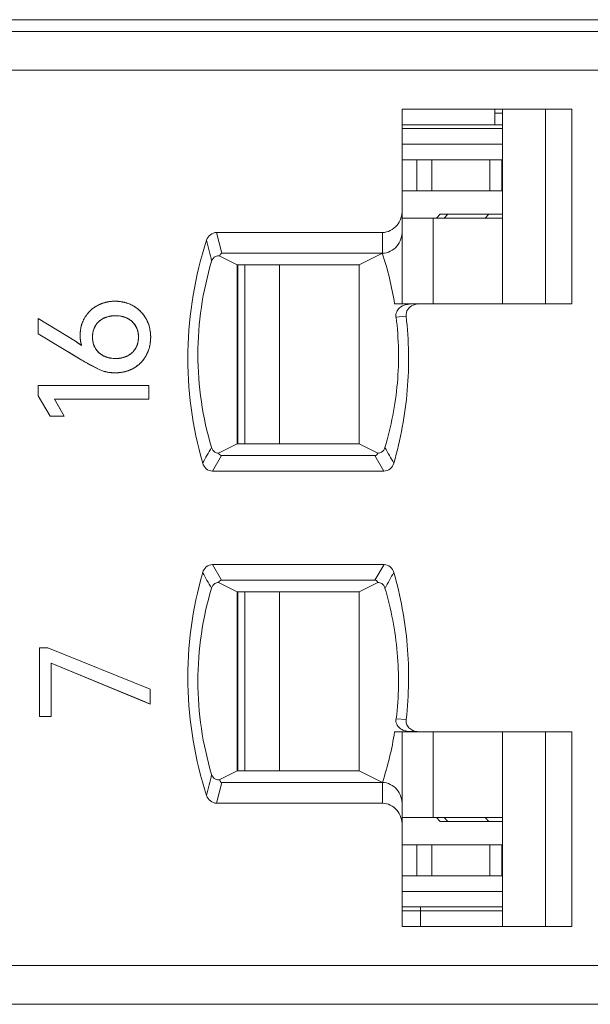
# Model space of a CAD drawing. Header units: inches. Extents: x 830 to 2908, y -1046 to 167.
# Tile 47 of 62: x 2685.05 to 2692.38, y -808.06 to -795.41. Entities that reach past the tile are written whole.
import ezdxf

# ---------------------------------------------------------------- set-up
doc = ezdxf.new("R2010")
doc.units = ezdxf.units.IN
doc.header["$LTSCALE"] = 23.1
doc.header["$MEASUREMENT"] = 0
doc.layers.get('0').update_dxf_attribs({"lineweight": 18})
for name, color, linetype, lineweight in [('1_13', 7, 'Continuous', 18), ('1_14', 7, 'Continuous', 18), ('1_27', 7, 'Continuous', 18), ('1_53', 7, 'Continuous', 18), ('1_54', 7, 'Continuous', 18), ('1_6', 7, 'Continuous', 18)]:
    doc.layers.add(name, color=color, linetype=linetype, lineweight=lineweight)

msp = doc.modelspace()

# ---------------------------------------------------------------- linework, layer by layer
at = {"color": 7, "linetype": 'Continuous', "lineweight": 0}
msp.add_line((2605.83, -795.413), (2704.83, -795.413), dxfattribs=at)
at = {"color": 0, "linetype": 'Continuous', "lineweight": 0}
for p, q in [((2686.197, -799.225), (2686.137, -799.244)), ((2686.42, -799.245), (2686.363, -799.226)), ((2685.763, -799.545), (2685.286, -799.252)), ((2685.286, -799.448), (2685.286, -799.252)), ((2686.02, -799.345), (2685.992, -799.411)), ((2686.563, -799.411), (2686.538, -799.351)), ((2686.671, -799.255), (2686.71, -799.347)), ((2686.71, -799.347), (2686.719, -799.387)), ((2685.286, -799.448), (2685.845, -799.787)), ((2685.988, -799.431), (2685.983, -799.49)), ((2686.573, -799.49), (2686.568, -799.433)), ((2686.723, -799.406), (2686.73, -799.49)), ((2685.843, -799.599), (2685.763, -799.545)), ((2685.817, -799.581), (2685.843, -799.599)), ((2685.832, -799.558), (2685.826, -799.512)), ((2685.983, -799.502), (2685.988, -799.55)), ((2685.992, -799.569), (2686.02, -799.636)), ((2686.537, -799.634), (2686.563, -799.572)), ((2686.568, -799.548), (2686.573, -799.49)), ((2685.845, -799.787), (2685.678, -799.686)), ((2686.71, -799.636), (2686.671, -799.729)), ((2685.845, -799.787), (2686.077, -799.912)), ((2686.077, -799.912), (2685.931, -799.838)), ((2686.137, -799.738), (2686.195, -799.757)), ((2686.362, -799.757), (2686.421, -799.738)), ((2686.132, -799.931), (2686.077, -799.912)), ((2686.2, -799.946), (2686.141, -799.934)), ((2686.27, -799.95), (2686.209, -799.947)), ((2686.358, -799.943), (2686.27, -799.95)), ((2686.508, -799.892), (2686.438, -799.923)), ((2685.286, -800.113), (2686.708, -800.113)), ((2685.286, -800.245), (2685.286, -800.113)), ((2686.708, -800.113), (2686.708, -800.288)), ((2685.286, -800.245), (2685.439, -800.509)), ((2686.708, -800.288), (2685.494, -800.288)), ((2685.62, -800.509), (2685.494, -800.288)), ((2685.494, -800.288), (2685.575, -800.431)), ((2685.62, -800.509), (2685.439, -800.509)), ((2685.303, -803.483), (2685.41, -803.483)), ((2685.303, -804.367), (2685.303, -803.483)), ((2686.725, -804.014), (2685.41, -803.483)), ((2685.452, -803.679), (2686.725, -804.205)), ((2685.452, -803.679), (2685.452, -804.367)), ((2686.658, -804.177), (2685.452, -803.679)), ((2686.725, -804.014), (2686.725, -804.205)), ((2686.725, -804.205), (2686.658, -804.177)), ((2685.452, -804.367), (2685.303, -804.367))]:
    msp.add_line(p, q, dxfattribs=at)
for centre, radius, start, end in [((2686.253, -799.47), 0.436, 120.7646, 128.715), ((2686.253, -799.469), 0.435, 118.2756, 120.7655), ((2686.259, -799.481), 0.449, 108.201, 118.2149), ((2686.266, -799.501), 0.469, 105.8488, 108.2568), ((2686.269, -799.512), 0.481, 101.1609, 105.8394), ((2686.271, -799.523), 0.493, 98.9716, 101.1707), ((2686.273, -799.538), 0.508, 89.9519, 98.9404), ((2686.274, -799.536), 0.505, 80.0051, 90.0187), ((2686.277, -799.518), 0.487, 78.4149, 79.9563), ((2686.279, -799.505), 0.474, 73.5418, 78.4297), ((2686.284, -799.49), 0.458, 70.3502, 73.5321), ((2686.293, -799.466), 0.433, 60.4118, 70.4133), ((2686.297, -799.457), 0.423, 55.0172, 60.3249), ((2686.223, -799.443), 0.395, 143.6635, 149.145), ((2686.235, -799.451), 0.41, 138.4092, 143.6656), ((2686.247, -799.463), 0.427, 128.6902, 138.3862), ((2686.268, -799.561), 0.344, 100.6093, 102.063), ((2686.291, -799.546), 0.328, 77.2828, 79.0951), ((2686.29, -799.467), 0.435, 50.8863, 55.0248), ((2686.287, -799.472), 0.441, 48.688, 50.8916), ((2686.283, -799.475), 0.446, 41.0644, 48.6816), ((2686.284, -799.475), 0.445, 38.894, 41.0677), ((2686.286, -799.473), 0.442, 34.6773, 38.8977), ((2686.294, -799.468), 0.433, 29.5098, 34.6836), ((2686.27, -799.462), 0.446, 160.998, 167.807), ((2686.255, -799.457), 0.431, 158.6568, 160.974), ((2686.234, -799.448), 0.407, 149.2397, 158.7248), ((2686.253, -799.505), 0.285, 113.8442, 116.5224), ((2686.304, -799.499), 0.279, 62.6079, 65.5722), ((2686.321, -799.475), 0.25, 29.8096, 31.627), ((2686.285, -799.465), 0.461, 170.5072, 177.5565), ((2686.281, -799.465), 0.457, 177.5581, 179.9978), ((2686.351, -799.465), 0.527, 179.9844, 182.6649), ((2686.281, -799.465), 0.457, 167.7858, 170.5068), ((2686.265, -799.481), 0.281, 165.5732, 169.7339), ((2686.29, -799.483), 0.282, 10.232, 14.8244), ((2686.239, -799.484), 0.49, 9.1881, 11.444), ((2684.906, -800.891), 1.596, 56.3194, 57.4972), ((2684.99, -800.764), 1.444, 55.0419, 56.3159), ((2686.314, -799.467), 0.491, 182.6659, 185.2934), ((2686.201, -799.484), 0.376, 191.2825, 197.7527), ((2686.355, -799.49), 0.372, 179.988, 181.841), ((2686.268, -799.499), 0.284, 190.2511, 194.0968), ((2686.286, -799.499), 0.286, 345.247, 350.0413), ((2686.225, -799.498), 0.505, 348.8052, 350.9095), ((2686.2, -799.494), 0.529, 350.9324, 355.8413), ((2686.174, -799.492), 0.555, 355.8197, 358.0179), ((2686.158, -799.492), 0.572, 358.0176, 0.1526), ((2686.253, -799.479), 0.284, 242.89, 245.8432), ((2686.307, -799.486), 0.277, 294.3814, 297.1027), ((2686.318, -799.508), 0.252, 328.4674, 330.163), ((2686.309, -799.525), 0.415, 325.3143, 330.6617), ((2687.572, -796.948), 3.323, 238.6884, 240.0812), ((2687.524, -797.032), 3.227, 240.0865, 240.4256), ((2686.268, -799.428), 0.338, 257.4416, 259.2424), ((2686.291, -799.431), 0.334, 280.8036, 282.2753), ((2686.298, -799.519), 0.428, 304.6805, 308.8148), ((2686.294, -799.515), 0.434, 308.8101, 311.2586), ((2686.292, -799.513), 0.437, 311.2594, 318.7351), ((2686.295, -799.515), 0.433, 318.7369, 321.1358), ((2686.299, -799.519), 0.428, 321.1306, 325.3228), ((2686.267, -799.463), 0.488, 253.85, 254.9726), ((2686.263, -799.463), 0.487, 262.5861, 263.6279), ((2686.278, -799.445), 0.505, 279.0547, 281.1401), ((2686.289, -799.49), 0.458, 286.0862, 288.9848), ((2686.304, -799.529), 0.416, 299.3542, 304.689)]:
    msp.add_arc(centre, radius, start, end, dxfattribs=at)
for points, knots in [([(2686.047, -799.086), (2686.038, -799.09), (2686.021, -799.1), (2685.998, -799.116), (2685.979, -799.13), (2685.965, -799.142), (2685.955, -799.152), (2685.944, -799.162), (2685.935, -799.172), (2685.925, -799.182), (2685.918, -799.191), (2685.912, -799.199), (2685.908, -799.204), (2685.904, -799.21), (2685.9, -799.215), (2685.897, -799.219), (2685.895, -799.222), (2685.893, -799.225), (2685.891, -799.228), (2685.89, -799.23), (2685.889, -799.232), (2685.888, -799.234), (2685.887, -799.235), (2685.886, -799.236), (2685.886, -799.237), (2685.885, -799.238), (2685.885, -799.238), (2685.884, -799.239), (2685.884, -799.239), (2685.884, -799.239), (2685.884, -799.24), (2685.884, -799.24), (2685.884, -799.24), (2685.884, -799.24), (2685.884, -799.24), (2685.884, -799.24)], [0, 0, 0, 0, 0.125, 0.25, 0.375, 0.4375, 0.5, 0.5625, 0.625001, 0.687501, 0.750001, 0.781251, 0.812501, 0.843751, 0.875001, 0.890626, 0.906251, 0.921876, 0.937501, 0.953126, 0.960938, 0.968751, 0.976563, 0.98047, 0.984376, 0.988282, 0.992188, 0.994141, 0.996095, 0.997071, 0.998048, 0.999024, 0.999513, 0.999757, 1, 1, 1, 1]), ([(2686.274, -799.03), (2686.263, -799.03), (2686.243, -799.031), (2686.213, -799.034), (2686.188, -799.037), (2686.169, -799.041), (2686.155, -799.044), (2686.141, -799.048), (2686.127, -799.052), (2686.113, -799.057), (2686.102, -799.061), (2686.093, -799.064), (2686.086, -799.067), (2686.079, -799.07), (2686.074, -799.072), (2686.069, -799.074), (2686.066, -799.076), (2686.063, -799.077), (2686.06, -799.079), (2686.057, -799.08), (2686.055, -799.082), (2686.053, -799.082), (2686.052, -799.083), (2686.051, -799.084), (2686.05, -799.084), (2686.049, -799.084), (2686.049, -799.085), (2686.048, -799.085), (2686.048, -799.085), (2686.047, -799.085), (2686.047, -799.086), (2686.047, -799.086), (2686.047, -799.086), (2686.047, -799.086), (2686.047, -799.086), (2686.047, -799.086)], [0, 0, 0, 0, 0.125, 0.25, 0.375, 0.4375, 0.5, 0.5625, 0.625001, 0.687501, 0.750001, 0.781251, 0.812501, 0.843751, 0.875001, 0.890626, 0.906251, 0.921876, 0.937501, 0.953126, 0.960938, 0.968751, 0.976563, 0.98047, 0.984376, 0.988282, 0.992188, 0.994141, 0.996095, 0.997071, 0.998048, 0.999024, 0.999513, 0.999757, 1, 1, 1, 1]), ([(2686.507, -799.09), (2686.498, -799.085), (2686.48, -799.075), (2686.453, -799.063), (2686.43, -799.055), (2686.41, -799.049), (2686.396, -799.045), (2686.381, -799.042), (2686.367, -799.039), (2686.352, -799.036), (2686.339, -799.034), (2686.329, -799.033), (2686.321, -799.033), (2686.313, -799.032), (2686.307, -799.031), (2686.301, -799.031), (2686.298, -799.031), (2686.294, -799.031), (2686.29, -799.031), (2686.286, -799.031), (2686.284, -799.031), (2686.282, -799.031), (2686.28, -799.03), (2686.279, -799.03), (2686.278, -799.03), (2686.277, -799.03), (2686.276, -799.03), (2686.275, -799.03), (2686.275, -799.03), (2686.275, -799.03), (2686.274, -799.03), (2686.274, -799.03), (2686.274, -799.03), (2686.274, -799.03), (2686.274, -799.03), (2686.274, -799.03)], [0, 0, 0, 0, 0.125, 0.25, 0.375, 0.4375, 0.5, 0.5625, 0.625001, 0.687501, 0.750001, 0.781251, 0.812501, 0.843751, 0.875001, 0.890626, 0.906251, 0.921876, 0.937501, 0.953126, 0.960938, 0.968751, 0.976563, 0.98047, 0.984376, 0.988282, 0.992188, 0.994141, 0.996095, 0.997071, 0.998048, 0.999024, 0.999513, 0.999757, 1, 1, 1, 1]), ([(2686.671, -799.255), (2686.666, -799.246), (2686.655, -799.229), (2686.638, -799.204), (2686.623, -799.185), (2686.61, -799.171), (2686.6, -799.16), (2686.59, -799.15), (2686.579, -799.14), (2686.568, -799.131), (2686.558, -799.124), (2686.55, -799.118), (2686.544, -799.113), (2686.538, -799.109), (2686.533, -799.106), (2686.529, -799.103), (2686.526, -799.101), (2686.523, -799.099), (2686.519, -799.097), (2686.517, -799.096), (2686.515, -799.094), (2686.513, -799.093), (2686.512, -799.093), (2686.511, -799.092), (2686.51, -799.092), (2686.509, -799.091), (2686.508, -799.091), (2686.508, -799.09), (2686.507, -799.09), (2686.507, -799.09), (2686.507, -799.09), (2686.507, -799.09), (2686.507, -799.09), (2686.507, -799.09), (2686.507, -799.09), (2686.507, -799.09)], [0, 0, 0, 0, 0.125, 0.25, 0.375, 0.4375, 0.5, 0.5625, 0.625001, 0.687501, 0.750001, 0.781251, 0.812501, 0.843751, 0.875001, 0.890626, 0.906251, 0.921876, 0.937501, 0.953126, 0.960938, 0.968751, 0.976563, 0.98047, 0.984376, 0.988282, 0.992188, 0.994141, 0.996095, 0.997071, 0.998048, 0.999024, 0.999513, 0.999757, 1, 1, 1, 1]), ([(2686.065, -799.29), (2686.072, -799.284), (2686.086, -799.273), (2686.109, -799.258), (2686.13, -799.247), (2686.147, -799.24), (2686.16, -799.235), (2686.174, -799.231), (2686.187, -799.227), (2686.202, -799.224), (2686.214, -799.222), (2686.224, -799.22), (2686.232, -799.219), (2686.24, -799.219), (2686.246, -799.218), (2686.251, -799.218), (2686.255, -799.217), (2686.259, -799.217), (2686.263, -799.217), (2686.267, -799.217), (2686.269, -799.217), (2686.271, -799.217), (2686.273, -799.217), (2686.274, -799.217), (2686.275, -799.217), (2686.276, -799.217), (2686.277, -799.217), (2686.278, -799.217), (2686.278, -799.217), (2686.279, -799.217), (2686.279, -799.217), (2686.279, -799.217), (2686.279, -799.217), (2686.279, -799.217), (2686.28, -799.217), (2686.28, -799.217)], [0, 0, 0, 0, 0.125, 0.25, 0.375, 0.4375, 0.5, 0.5625, 0.625, 0.6875, 0.75, 0.78125, 0.8125, 0.843751, 0.875001, 0.890626, 0.906251, 0.921876, 0.937501, 0.953126, 0.960938, 0.968751, 0.976563, 0.980469, 0.984376, 0.988282, 0.992188, 0.994141, 0.996094, 0.997071, 0.998047, 0.999024, 0.999512, 0.999756, 1, 1, 1, 1]), ([(2686.353, -799.223), (2686.349, -799.223), (2686.325, -799.218), (2686.279, -799.215), (2686.234, -799.218), (2686.209, -799.223), (2686.205, -799.223)], [0, 0, 0, 0, 0.077673, 0.496512, 0.921383, 1, 1, 1, 1]), ([(2686.28, -799.217), (2686.29, -799.217), (2686.312, -799.218), (2686.342, -799.221), (2686.366, -799.226), (2686.384, -799.231), (2686.398, -799.235), (2686.411, -799.24), (2686.423, -799.246), (2686.435, -799.252), (2686.445, -799.258), (2686.453, -799.262), (2686.459, -799.266), (2686.464, -799.27), (2686.469, -799.273), (2686.473, -799.276), (2686.475, -799.278), (2686.478, -799.28), (2686.481, -799.282), (2686.483, -799.284), (2686.485, -799.286), (2686.486, -799.287), (2686.487, -799.288), (2686.488, -799.289), (2686.489, -799.289), (2686.489, -799.29), (2686.49, -799.29), (2686.49, -799.291), (2686.49, -799.291), (2686.491, -799.291), (2686.491, -799.291), (2686.491, -799.291), (2686.491, -799.291), (2686.491, -799.291), (2686.491, -799.291), (2686.491, -799.291)], [0, 0, 0, 0, 0.125, 0.25, 0.375, 0.4375, 0.5, 0.5625, 0.625, 0.6875, 0.75, 0.78125, 0.8125, 0.843751, 0.875001, 0.890626, 0.906251, 0.921876, 0.937501, 0.953126, 0.960938, 0.968751, 0.976563, 0.980469, 0.984376, 0.988282, 0.992188, 0.994141, 0.996094, 0.997071, 0.998047, 0.999024, 0.999512, 0.999756, 1, 1, 1, 1]), ([(2685.983, -799.49), (2685.983, -799.48), (2685.984, -799.459), (2685.987, -799.43), (2685.993, -799.407), (2685.998, -799.39), (2686.003, -799.377), (2686.009, -799.365), (2686.015, -799.353), (2686.022, -799.342), (2686.028, -799.332), (2686.033, -799.325), (2686.037, -799.32), (2686.041, -799.315), (2686.045, -799.311), (2686.048, -799.307), (2686.05, -799.305), (2686.053, -799.302), (2686.055, -799.3), (2686.057, -799.298), (2686.059, -799.296), (2686.06, -799.295), (2686.061, -799.294), (2686.062, -799.293), (2686.063, -799.293), (2686.063, -799.292), (2686.064, -799.292), (2686.064, -799.291), (2686.064, -799.291), (2686.065, -799.291), (2686.065, -799.291), (2686.065, -799.291), (2686.065, -799.291), (2686.065, -799.29), (2686.065, -799.29), (2686.065, -799.29)], [0, 0, 0, 0, 0.125, 0.25, 0.375, 0.4375, 0.5, 0.5625, 0.625, 0.6875, 0.75, 0.78125, 0.812501, 0.843751, 0.875001, 0.890626, 0.906251, 0.921876, 0.937501, 0.953126, 0.960938, 0.968751, 0.976563, 0.980469, 0.984376, 0.988282, 0.992188, 0.994141, 0.996094, 0.997071, 0.998047, 0.999024, 0.999512, 0.999756, 1, 1, 1, 1]), ([(2686.125, -799.25), (2686.103, -799.261), (2686.063, -799.288), (2686.032, -799.325), (2686.02, -799.345)], [0, 0, 0, 0, 0.503664, 1, 1, 1, 1]), ([(2686.534, -799.344), (2686.522, -799.325), (2686.492, -799.288), (2686.454, -799.262), (2686.433, -799.251)], [0, 0, 0, 0, 0.488169, 1, 1, 1, 1]), ([(2686.73, -799.49), (2686.73, -799.479), (2686.729, -799.458), (2686.726, -799.427), (2686.722, -799.401), (2686.718, -799.381), (2686.715, -799.366), (2686.711, -799.352), (2686.707, -799.337), (2686.702, -799.323), (2686.697, -799.311), (2686.694, -799.302), (2686.691, -799.295), (2686.688, -799.288), (2686.685, -799.283), (2686.683, -799.278), (2686.681, -799.275), (2686.679, -799.271), (2686.678, -799.268), (2686.676, -799.265), (2686.675, -799.263), (2686.674, -799.261), (2686.673, -799.26), (2686.673, -799.259), (2686.672, -799.258), (2686.672, -799.257), (2686.672, -799.256), (2686.671, -799.256), (2686.671, -799.255), (2686.671, -799.255), (2686.671, -799.255), (2686.671, -799.255), (2686.671, -799.255), (2686.671, -799.255), (2686.671, -799.255), (2686.671, -799.255), (2686.671, -799.255)], [0, 0, 0, 0, 0.125, 0.25, 0.375, 0.4375, 0.5, 0.5625, 0.625001, 0.687501, 0.750001, 0.781251, 0.812501, 0.843751, 0.875001, 0.890626, 0.906251, 0.921876, 0.937501, 0.953126, 0.960938, 0.968751, 0.976563, 0.98047, 0.984376, 0.988282, 0.992188, 0.994141, 0.996095, 0.997071, 0.998048, 0.999024, 0.999513, 0.999757, 0.999997, 1, 1, 1, 1]), ([(2685.824, -799.465), (2685.824, -799.471), (2685.824, -799.483), (2685.825, -799.501), (2685.826, -799.516), (2685.827, -799.527), (2685.828, -799.535), (2685.83, -799.544), (2685.831, -799.552), (2685.833, -799.56), (2685.834, -799.567), (2685.835, -799.572), (2685.836, -799.576), (2685.837, -799.58), (2685.838, -799.583), (2685.839, -799.586), (2685.84, -799.588), (2685.84, -799.589), (2685.841, -799.591), (2685.841, -799.593), (2685.841, -799.594), (2685.842, -799.595), (2685.842, -799.596), (2685.842, -799.597), (2685.842, -799.597), (2685.843, -799.598), (2685.843, -799.598), (2685.843, -799.598), (2685.843, -799.598), (2685.843, -799.599), (2685.843, -799.599), (2685.843, -799.599), (2685.843, -799.599), (2685.843, -799.599), (2685.843, -799.599), (2685.843, -799.599), (2685.843, -799.599)], [0, 0, 0, 0, 0.125, 0.25, 0.375, 0.4375, 0.5, 0.5625, 0.625, 0.6875, 0.75, 0.78125, 0.8125, 0.84375, 0.875, 0.890625, 0.90625, 0.921875, 0.9375, 0.953125, 0.960938, 0.96875, 0.976563, 0.980469, 0.984375, 0.988282, 0.992188, 0.994141, 0.996094, 0.997071, 0.998047, 0.999024, 0.999512, 0.999756, 0.999997, 1, 1, 1, 1]), ([(2686.065, -799.691), (2686.058, -799.685), (2686.045, -799.672), (2686.029, -799.651), (2686.017, -799.632), (2686.009, -799.616), (2686.003, -799.604), (2685.998, -799.591), (2685.994, -799.578), (2685.991, -799.564), (2685.988, -799.553), (2685.987, -799.543), (2685.986, -799.536), (2685.985, -799.528), (2685.984, -799.522), (2685.984, -799.517), (2685.983, -799.513), (2685.983, -799.51), (2685.983, -799.506), (2685.983, -799.503), (2685.983, -799.5), (2685.983, -799.498), (2685.983, -799.496), (2685.983, -799.495), (2685.983, -799.494), (2685.983, -799.493), (2685.983, -799.492), (2685.983, -799.492), (2685.983, -799.491), (2685.983, -799.491), (2685.983, -799.491), (2685.983, -799.491), (2685.983, -799.49), (2685.983, -799.49), (2685.983, -799.49), (2685.983, -799.49)], [0, 0, 0, 0, 0.125, 0.25, 0.375, 0.4375, 0.5, 0.5625, 0.625, 0.6875, 0.75, 0.78125, 0.8125, 0.843751, 0.875001, 0.890626, 0.906251, 0.921876, 0.937501, 0.953126, 0.960938, 0.968751, 0.976563, 0.980469, 0.984376, 0.988282, 0.992188, 0.994141, 0.996094, 0.997071, 0.998047, 0.999024, 0.999512, 0.999756, 1, 1, 1, 1]), ([(2686.573, -799.49), (2686.573, -799.501), (2686.572, -799.521), (2686.568, -799.55), (2686.563, -799.573), (2686.557, -799.591), (2686.553, -799.604), (2686.547, -799.616), (2686.541, -799.628), (2686.535, -799.639), (2686.529, -799.649), (2686.523, -799.656), (2686.519, -799.661), (2686.515, -799.667), (2686.512, -799.671), (2686.509, -799.674), (2686.506, -799.677), (2686.504, -799.679), (2686.502, -799.682), (2686.5, -799.684), (2686.498, -799.685), (2686.497, -799.686), (2686.496, -799.687), (2686.495, -799.688), (2686.495, -799.689), (2686.494, -799.689), (2686.493, -799.69), (2686.493, -799.69), (2686.493, -799.691), (2686.493, -799.691), (2686.492, -799.691), (2686.492, -799.691), (2686.492, -799.691), (2686.492, -799.691), (2686.492, -799.691), (2686.492, -799.691)], [0, 0, 0, 0, 0.125, 0.25, 0.375, 0.4375, 0.5, 0.5625, 0.625, 0.6875, 0.75, 0.78125, 0.812501, 0.843751, 0.875001, 0.890626, 0.906251, 0.921876, 0.937501, 0.953126, 0.960938, 0.968751, 0.976563, 0.980469, 0.984376, 0.988282, 0.992188, 0.994141, 0.996094, 0.997071, 0.998047, 0.999024, 0.999512, 0.999756, 1, 1, 1, 1]), ([(2686.671, -799.729), (2686.676, -799.72), (2686.685, -799.702), (2686.697, -799.675), (2686.706, -799.651), (2686.711, -799.632), (2686.715, -799.617), (2686.719, -799.602), (2686.722, -799.587), (2686.724, -799.571), (2686.726, -799.558), (2686.727, -799.547), (2686.728, -799.539), (2686.728, -799.531), (2686.729, -799.525), (2686.729, -799.519), (2686.729, -799.515), (2686.729, -799.511), (2686.729, -799.507), (2686.73, -799.503), (2686.73, -799.501), (2686.73, -799.499), (2686.73, -799.497), (2686.73, -799.495), (2686.73, -799.494), (2686.73, -799.493), (2686.73, -799.493), (2686.73, -799.492), (2686.73, -799.491), (2686.73, -799.491), (2686.73, -799.491), (2686.73, -799.491), (2686.73, -799.49), (2686.73, -799.49), (2686.73, -799.49), (2686.73, -799.49)], [0, 0, 0, 0, 0.125, 0.25, 0.375, 0.4375, 0.5, 0.5625, 0.625001, 0.687501, 0.750001, 0.781251, 0.812501, 0.843751, 0.875001, 0.890626, 0.906251, 0.921876, 0.937501, 0.953126, 0.960938, 0.968751, 0.976563, 0.98047, 0.984376, 0.988282, 0.992188, 0.994141, 0.996095, 0.997071, 0.998048, 0.999024, 0.999513, 0.999757, 1, 1, 1, 1]), ([(2686.02, -799.636), (2686.032, -799.656), (2686.063, -799.694), (2686.103, -799.721), (2686.124, -799.732)], [0, 0, 0, 0, 0.501361, 1, 1, 1, 1]), ([(2686.28, -799.766), (2686.269, -799.766), (2686.247, -799.765), (2686.216, -799.762), (2686.192, -799.757), (2686.174, -799.752), (2686.16, -799.747), (2686.147, -799.742), (2686.134, -799.737), (2686.121, -799.731), (2686.111, -799.725), (2686.104, -799.72), (2686.098, -799.717), (2686.092, -799.713), (2686.087, -799.709), (2686.084, -799.707), (2686.081, -799.705), (2686.078, -799.702), (2686.076, -799.7), (2686.073, -799.698), (2686.072, -799.697), (2686.07, -799.696), (2686.069, -799.695), (2686.068, -799.694), (2686.068, -799.693), (2686.067, -799.693), (2686.067, -799.692), (2686.066, -799.692), (2686.066, -799.692), (2686.066, -799.692), (2686.065, -799.691), (2686.065, -799.691), (2686.065, -799.691), (2686.065, -799.691), (2686.065, -799.691), (2686.065, -799.691)], [0, 0, 0, 0, 0.125, 0.25, 0.375, 0.4375, 0.5, 0.5625, 0.625, 0.6875, 0.75, 0.78125, 0.8125, 0.843751, 0.875001, 0.890626, 0.906251, 0.921876, 0.937501, 0.953126, 0.960938, 0.968751, 0.976563, 0.980469, 0.984376, 0.988282, 0.992188, 0.994141, 0.996094, 0.997071, 0.998047, 0.999024, 0.999512, 0.999756, 1, 1, 1, 1]), ([(2686.492, -799.691), (2686.485, -799.697), (2686.471, -799.709), (2686.449, -799.724), (2686.429, -799.735), (2686.412, -799.742), (2686.399, -799.747), (2686.385, -799.752), (2686.371, -799.755), (2686.357, -799.759), (2686.345, -799.761), (2686.335, -799.762), (2686.327, -799.763), (2686.32, -799.764), (2686.313, -799.765), (2686.308, -799.765), (2686.304, -799.765), (2686.3, -799.765), (2686.296, -799.766), (2686.293, -799.766), (2686.29, -799.766), (2686.288, -799.766), (2686.286, -799.766), (2686.285, -799.766), (2686.284, -799.766), (2686.283, -799.766), (2686.282, -799.766), (2686.281, -799.766), (2686.281, -799.766), (2686.28, -799.766), (2686.28, -799.766), (2686.28, -799.766), (2686.28, -799.766), (2686.28, -799.766), (2686.28, -799.766), (2686.28, -799.766)], [0, 0, 0, 0, 0.125, 0.25, 0.375, 0.4375, 0.5, 0.5625, 0.625, 0.6875, 0.75, 0.78125, 0.8125, 0.843751, 0.875001, 0.890626, 0.906251, 0.921876, 0.937501, 0.953126, 0.960938, 0.968751, 0.976563, 0.980469, 0.984376, 0.988282, 0.992188, 0.994141, 0.996094, 0.997071, 0.998047, 0.999024, 0.999512, 0.999756, 1, 1, 1, 1]), ([(2686.433, -799.732), (2686.455, -799.721), (2686.493, -799.695), (2686.522, -799.659), (2686.533, -799.64)], [0, 0, 0, 0, 0.523047, 1, 1, 1, 1]), ([(2686.508, -799.892), (2686.517, -799.887), (2686.534, -799.877), (2686.558, -799.86), (2686.577, -799.845), (2686.591, -799.832), (2686.602, -799.822), (2686.612, -799.812), (2686.621, -799.801), (2686.631, -799.79), (2686.638, -799.78), (2686.644, -799.773), (2686.648, -799.767), (2686.652, -799.761), (2686.656, -799.755), (2686.658, -799.751), (2686.66, -799.748), (2686.662, -799.745), (2686.664, -799.742), (2686.666, -799.739), (2686.667, -799.737), (2686.668, -799.735), (2686.669, -799.734), (2686.669, -799.733), (2686.67, -799.732), (2686.67, -799.731), (2686.67, -799.731), (2686.671, -799.73), (2686.671, -799.73), (2686.671, -799.73), (2686.671, -799.729), (2686.671, -799.729), (2686.671, -799.729), (2686.671, -799.729), (2686.671, -799.729), (2686.671, -799.729)], [0, 0, 0, 0, 0.125, 0.25, 0.375, 0.4375, 0.5, 0.5625, 0.625001, 0.687501, 0.750001, 0.781251, 0.812501, 0.843751, 0.875001, 0.890626, 0.906251, 0.921876, 0.937501, 0.953126, 0.960938, 0.968751, 0.976563, 0.98047, 0.984376, 0.988282, 0.992188, 0.994141, 0.996095, 0.997071, 0.998048, 0.999024, 0.999513, 0.999757, 1, 1, 1, 1]), ([(2686.205, -799.759), (2686.209, -799.76), (2686.234, -799.764), (2686.28, -799.767), (2686.325, -799.764), (2686.35, -799.76), (2686.354, -799.759)], [0, 0, 0, 0, 0.078216, 0.500607, 0.922237, 1, 1, 1, 1]), ([(2686.077, -799.912), (2686.084, -799.915), (2686.099, -799.921), (2686.122, -799.929), (2686.141, -799.934), (2686.157, -799.938), (2686.169, -799.941), (2686.181, -799.943), (2686.194, -799.945), (2686.206, -799.947), (2686.216, -799.948), (2686.225, -799.948), (2686.231, -799.949), (2686.237, -799.949), (2686.243, -799.95), (2686.247, -799.95), (2686.25, -799.95), (2686.254, -799.95), (2686.257, -799.95), (2686.26, -799.95), (2686.262, -799.95), (2686.263, -799.95), (2686.265, -799.95), (2686.266, -799.95), (2686.267, -799.95), (2686.267, -799.95), (2686.268, -799.95), (2686.269, -799.95), (2686.269, -799.95), (2686.269, -799.95), (2686.269, -799.95), (2686.27, -799.95), (2686.27, -799.95), (2686.27, -799.95), (2686.27, -799.95), (2686.27, -799.95), (2686.27, -799.95)], [0, 0, 0, 0, 0.125, 0.25, 0.375, 0.4375, 0.5, 0.5625, 0.625001, 0.687501, 0.750001, 0.781251, 0.812501, 0.843751, 0.875001, 0.890626, 0.906251, 0.921876, 0.937501, 0.953126, 0.960938, 0.968751, 0.976563, 0.98047, 0.984376, 0.988282, 0.992188, 0.994141, 0.996095, 0.997071, 0.998048, 0.999024, 0.999513, 0.999757, 0.999997, 1, 1, 1, 1]), ([(2686.27, -799.95), (2686.281, -799.95), (2686.303, -799.95), (2686.335, -799.947), (2686.361, -799.943), (2686.381, -799.939), (2686.396, -799.936), (2686.411, -799.932), (2686.426, -799.927), (2686.44, -799.923), (2686.452, -799.918), (2686.461, -799.915), (2686.468, -799.912), (2686.475, -799.909), (2686.481, -799.906), (2686.485, -799.904), (2686.489, -799.902), (2686.492, -799.901), (2686.495, -799.899), (2686.498, -799.898), (2686.5, -799.896), (2686.502, -799.896), (2686.503, -799.895), (2686.504, -799.894), (2686.505, -799.894), (2686.506, -799.893), (2686.507, -799.893), (2686.507, -799.893), (2686.508, -799.892), (2686.508, -799.892), (2686.508, -799.892), (2686.508, -799.892), (2686.508, -799.892), (2686.508, -799.892), (2686.508, -799.892), (2686.508, -799.892)], [0, 0, 0, 0, 0.125, 0.25, 0.375, 0.4375, 0.5, 0.5625, 0.625001, 0.687501, 0.750001, 0.781251, 0.812501, 0.843751, 0.875001, 0.890626, 0.906251, 0.921876, 0.937501, 0.953126, 0.960938, 0.968751, 0.976563, 0.98047, 0.984376, 0.988282, 0.992188, 0.994141, 0.996095, 0.997071, 0.998048, 0.999024, 0.999513, 0.999757, 1, 1, 1, 1])]:
    msp.add_open_spline(points, degree=3, knots=knots, dxfattribs=at)
for points in [[(2685.884, -799.24), (2685.844, -799.306), (2685.824, -799.381), (2685.824, -799.465)], [(2686.491, -799.291), (2686.545, -799.341), (2686.573, -799.407), (2686.573, -799.49)]]:
    msp.add_open_spline(points, degree=3, dxfattribs=at)
at = {"layer": '1_13', "color": 7, "linetype": 'Continuous', "lineweight": 0}
for p, q in [((2687.941, -805.063), (2687.941, -802.763)), ((2688.387, -802.763), (2688.387, -805.063)), ((2690.36, -805.663), (2690.36, -804.563)), ((2689.961, -805.663), (2691.25, -805.663))]:
    msp.add_line(p, q, dxfattribs=at)
at = {"layer": '1_14', "color": 7, "linetype": 'Continuous', "lineweight": 0}
for p, q in [((2691.25, -797.963), (2689.961, -797.963)), ((2690.36, -799.063), (2690.36, -797.963)), ((2687.941, -800.863), (2687.941, -798.563)), ((2688.387, -798.563), (2688.387, -800.863))]:
    msp.add_line(p, q, dxfattribs=at)
at = {"layer": '1_27', "color": 7, "linetype": 'Continuous', "lineweight": 0}
for p, q in [((2691.15, -796.763), (2691.15, -796.563)), ((2691.25, -796.613), (2691.15, -796.613)), ((2691.25, -796.763), (2689.961, -796.763)), ((2690.195, -807.063), (2690.195, -806.813)), ((2689.961, -806.863), (2691.25, -806.863))]:
    msp.add_line(p, q, dxfattribs=at)
at = {"layer": '1_53', "color": 7, "linetype": 'Continuous', "lineweight": 0}
for p, q in [((2689.961, -797.213), (2691.25, -797.213)), ((2690.149, -797.613), (2690.149, -797.213)), ((2690.341, -797.213), (2690.341, -797.613)), ((2691.086, -797.613), (2691.086, -797.213)), ((2691.243, -797.213), (2691.243, -797.613)), ((2689.961, -797.613), (2691.25, -797.613)), ((2687.85, -798.563), (2687.85, -800.863))]:
    msp.add_line(p, q, dxfattribs=at)
at = {"layer": '1_54', "color": 7, "linetype": 'Continuous', "lineweight": 0}
for p, q in [((2687.85, -802.763), (2687.85, -805.063)), ((2691.25, -806.013), (2689.961, -806.013)), ((2690.149, -806.413), (2690.149, -806.013)), ((2690.341, -806.013), (2690.341, -806.413)), ((2691.086, -806.413), (2691.086, -806.013)), ((2691.243, -806.413), (2691.243, -806.013)), ((2689.961, -806.413), (2691.25, -806.413))]:
    msp.add_line(p, q, dxfattribs=at)
at = {"layer": '1_6', "color": 7, "linetype": 'Continuous', "lineweight": 0}
for p, q in [((2632.11, -795.563), (2701.729, -795.563)), ((2700.138, -796.063), (2632.452, -796.063)), ((2689.961, -796.563), (2692.14, -796.563)), ((2689.961, -799.063), (2689.961, -796.563)), ((2691.25, -796.563), (2691.25, -799.063)), ((2691.803, -796.563), (2691.803, -799.063)), ((2692.14, -796.563), (2692.14, -799.063)), ((2689.961, -796.813), (2691.25, -796.813)), ((2691.25, -797.013), (2689.961, -797.013)), ((2690.4, -797.963), (2690.45, -797.913)), ((2691.25, -797.913), (2690.45, -797.913)), ((2690.548, -797.913), (2690.499, -797.963)), ((2691.025, -797.963), (2691.074, -797.913)), ((2687.577, -798.147), (2689.706, -798.147)), ((2687.642, -798.413), (2687.577, -798.147)), ((2689.706, -798.413), (2689.706, -798.147)), ((2687.843, -798.563), (2687.618, -798.45)), ((2687.642, -798.413), (2689.706, -798.413)), ((2689.706, -798.413), (2689.408, -798.563)), ((2687.843, -798.563), (2689.408, -798.563)), ((2687.843, -800.863), (2687.843, -798.563)), ((2689.408, -800.863), (2689.408, -798.563)), ((2689.863, -799.063), (2690.159, -799.063)), ((2690.101, -799.08), (2690.154, -799.065)), ((2690.154, -799.067), (2690.172, -799.065)), ((2692.14, -799.063), (2690.164, -799.063)), ((2690.01, -799.221), (2689.881, -799.233)), ((2687.603, -800.984), (2687.843, -800.863)), ((2689.408, -800.863), (2687.843, -800.863)), ((2689.408, -800.863), (2689.649, -800.984)), ((2687.523, -801.213), (2687.64, -801.013)), ((2689.611, -801.013), (2687.64, -801.013)), ((2689.611, -801.013), (2689.727, -801.213)), ((2689.727, -801.213), (2687.523, -801.213)), ((2687.524, -802.413), (2689.728, -802.413)), ((2687.64, -802.613), (2687.524, -802.413)), ((2689.728, -802.413), (2689.611, -802.613)), ((2687.64, -802.613), (2689.611, -802.613)), ((2687.843, -802.763), (2687.603, -802.643)), ((2687.843, -802.763), (2689.408, -802.763)), ((2687.843, -802.763), (2687.843, -805.063)), ((2689.649, -802.643), (2689.408, -802.763)), ((2689.408, -805.063), (2689.408, -802.763)), ((2690.014, -804.402), (2689.887, -804.394)), ((2689.863, -804.563), (2692.14, -804.563)), ((2689.961, -807.063), (2689.961, -804.563)), ((2690.021, -804.554), (2690.05, -804.559)), ((2690.05, -804.557), (2690.154, -804.557)), ((2690.05, -804.558), (2690.052, -804.559)), ((2690.168, -804.562), (2690.154, -804.56)), ((2691.25, -804.563), (2691.25, -807.063)), ((2691.803, -804.563), (2691.803, -807.063)), ((2692.14, -804.563), (2692.14, -807.063)), ((2687.618, -805.177), (2687.843, -805.063)), ((2689.408, -805.063), (2687.843, -805.063)), ((2689.408, -805.063), (2689.706, -805.213)), ((2687.577, -805.48), (2687.642, -805.213)), ((2689.706, -805.213), (2687.642, -805.213)), ((2689.706, -805.48), (2689.706, -805.213)), ((2689.706, -805.48), (2687.577, -805.48)), ((2690.45, -805.713), (2690.4, -805.663)), ((2690.499, -805.663), (2690.548, -805.713)), ((2691.074, -805.713), (2691.025, -805.663)), ((2690.45, -805.713), (2691.25, -805.713)), ((2689.961, -806.613), (2691.25, -806.613)), ((2691.25, -806.813), (2689.961, -806.813)), ((2692.14, -807.063), (2689.961, -807.063)), ((2632.452, -807.563), (2700.138, -807.563)), ((2701.729, -808.063), (2632.11, -808.063))]:
    msp.add_line(p, q, dxfattribs=at)
for centre, radius, start, end in [((2785.053, -775.186), 100.291, 193.29321, 193.45176), ((2685.788, -799.708), 4.126, 8.9967, 18.2943), ((2690.05, -799.266), 0.196, 89.9316, 101.2851), ((2698.481, -807.318), 12.704, 149.713, 150.7483), ((2680.857, -806.094), 10.284, 28.9803, 30.2625), ((2697.76, -796.728), 11.87, 209.1853, 210.2939), ((2680.734, -797.494), 10.41, 329.8992, 331.1692), ((2685.788, -803.918), 4.127, 341.7063, 351.0037), ((2784.11, -828.186), 99.315, 166.56453, 166.72466)]:
    msp.add_arc(centre, radius, start, end, dxfattribs=at)
for points, knots in [([(2689.961, -797.86), (2689.961, -797.929), (2689.924, -798.039), (2689.812, -798.129), (2689.741, -798.147), (2689.706, -798.147)], [0, 0, 0, 0, 0.496876, 0.748597, 1, 1, 1, 1]), ([(2687.577, -798.147), (2687.549, -798.146), (2687.49, -798.168), (2687.458, -798.219), (2687.449, -798.246)], [0, 0, 0, 0, 0.498571, 1, 1, 1, 1]), ([(2689.706, -798.413), (2689.741, -798.413), (2689.812, -798.396), (2689.924, -798.306), (2689.961, -798.196), (2689.961, -798.126)], [0, 0, 0, 0, 0.251497, 0.503184, 1, 1, 1, 1]), ([(2687.449, -798.246), (2687.299, -798.705), (2687.134, -799.673), (2687.264, -800.647), (2687.398, -801.111)], [0, 0, 0, 0, 0.5, 1, 1, 1, 1]), ([(2687.513, -798.516), (2687.521, -798.491), (2687.552, -798.448), (2687.6, -798.447), (2687.618, -798.45)], [0, 0, 0, 0, 0.591555, 1, 1, 1, 1]), ([(2687.642, -798.413), (2687.633, -798.414), (2687.621, -798.429), (2687.62, -798.444), (2687.618, -798.45)], [0, 0, 0, 0, 0.572011, 1, 1, 1, 1]), ([(2687.512, -800.911), (2687.396, -800.525), (2687.277, -799.714), (2687.397, -798.903), (2687.513, -798.516)], [0, 0, 0, 0, 0.499974, 1, 1, 1, 1]), ([(2689.881, -799.233), (2689.878, -799.211), (2689.884, -799.167), (2689.929, -799.105), (2689.979, -799.08), (2690.012, -799.074)], [0, 0, 0, 0, 0.30085, 0.557051, 1, 1, 1, 1]), ([(2690.012, -799.221), (2690.011, -799.192), (2690.022, -799.129), (2690.074, -799.092), (2690.101, -799.08)], [0, 0, 0, 0, 0.498785, 1, 1, 1, 1]), ([(2689.853, -801.111), (2689.941, -800.806), (2690.058, -800.177), (2690.047, -799.537), (2690.012, -799.221)], [0, 0, 0, 0, 0.500023, 1, 1, 1, 1]), ([(2689.884, -799.233), (2689.9, -799.373), (2689.921, -799.656), (2689.901, -800.221), (2689.82, -800.641), (2689.74, -800.911)], [0, 0, 0, 0, 0.250131, 0.50023, 1, 1, 1, 1]), ([(2687.603, -800.984), (2687.586, -800.983), (2687.544, -800.972), (2687.518, -800.934), (2687.512, -800.911)], [0, 0, 0, 0, 0.417744, 1, 1, 1, 1]), ([(2687.64, -801.013), (2687.63, -801.013), (2687.613, -801.005), (2687.605, -800.989), (2687.603, -800.984)], [0, 0, 0, 0, 0.625346, 1, 1, 1, 1]), ([(2689.611, -801.013), (2689.618, -801.013), (2689.635, -801.008), (2689.645, -800.993), (2689.649, -800.984)], [0, 0, 0, 0, 0.401074, 1, 1, 1, 1]), ([(2689.74, -800.911), (2689.733, -800.934), (2689.707, -800.972), (2689.665, -800.983), (2689.649, -800.984)], [0, 0, 0, 0, 0.583939, 1, 1, 1, 1]), ([(2687.398, -801.111), (2687.406, -801.138), (2687.437, -801.19), (2687.495, -801.213), (2687.523, -801.213)], [0, 0, 0, 0, 0.500965, 1, 1, 1, 1]), ([(2689.727, -801.213), (2689.756, -801.213), (2689.814, -801.191), (2689.845, -801.139), (2689.853, -801.111)], [0, 0, 0, 0, 0.499191, 1, 1, 1, 1]), ([(2687.398, -802.516), (2687.264, -802.98), (2687.134, -803.953), (2687.299, -804.921), (2687.449, -805.38)], [0, 0, 0, 0, 0.5, 1, 1, 1, 1]), ([(2687.524, -802.413), (2687.496, -802.414), (2687.437, -802.436), (2687.406, -802.488), (2687.398, -802.516)], [0, 0, 0, 0, 0.499144, 1, 1, 1, 1]), ([(2689.853, -802.514), (2689.845, -802.487), (2689.813, -802.436), (2689.756, -802.414), (2689.728, -802.413)], [0, 0, 0, 0, 0.501026, 1, 1, 1, 1]), ([(2690.013, -804.402), (2690.047, -804.087), (2690.058, -803.448), (2689.941, -802.819), (2689.853, -802.514)], [0, 0, 0, 0, 0.499974, 1, 1, 1, 1]), ([(2687.64, -802.613), (2687.63, -802.613), (2687.613, -802.622), (2687.605, -802.637), (2687.603, -802.643)], [0, 0, 0, 0, 0.625369, 1, 1, 1, 1]), ([(2689.611, -802.613), (2689.618, -802.613), (2689.635, -802.618), (2689.645, -802.634), (2689.649, -802.643)], [0, 0, 0, 0, 0.40183, 1, 1, 1, 1]), ([(2687.513, -805.11), (2687.397, -804.724), (2687.277, -803.913), (2687.396, -803.102), (2687.512, -802.715)], [0, 0, 0, 0, 0.5, 1, 1, 1, 1]), ([(2687.512, -802.715), (2687.518, -802.692), (2687.544, -802.655), (2687.586, -802.644), (2687.603, -802.643)], [0, 0, 0, 0, 0.583737, 1, 1, 1, 1]), ([(2689.649, -802.643), (2689.666, -802.644), (2689.707, -802.655), (2689.733, -802.692), (2689.74, -802.715)], [0, 0, 0, 0, 0.417911, 1, 1, 1, 1]), ([(2689.74, -802.715), (2689.82, -802.986), (2689.927, -803.545), (2689.918, -804.113), (2689.885, -804.394)], [0, 0, 0, 0, 0.500019, 1, 1, 1, 1]), ([(2689.885, -804.394), (2689.878, -804.403), (2689.88, -804.43), (2689.891, -804.471), (2689.922, -804.512), (2689.969, -804.542), (2690.004, -804.551), (2690.021, -804.554)], [0, 0, 0, 0, 0.150842, 0.297456, 0.552713, 0.781106, 1, 1, 1, 1]), ([(2690.047, -804.51), (2690.034, -804.496), (2690.012, -804.461), (2690.011, -804.421), (2690.013, -804.402)], [0, 0, 0, 0, 0.499957, 1, 1, 1, 1]), ([(2687.618, -805.177), (2687.6, -805.18), (2687.552, -805.178), (2687.521, -805.136), (2687.513, -805.11)], [0, 0, 0, 0, 0.410182, 1, 1, 1, 1]), ([(2687.618, -805.177), (2687.62, -805.183), (2687.621, -805.198), (2687.633, -805.212), (2687.642, -805.213)], [0, 0, 0, 0, 0.428267, 1, 1, 1, 1]), ([(2689.961, -805.5), (2689.961, -805.431), (2689.924, -805.32), (2689.812, -805.231), (2689.741, -805.213), (2689.706, -805.213)], [0, 0, 0, 0, 0.496875, 0.748597, 1, 1, 1, 1]), ([(2687.449, -805.38), (2687.458, -805.407), (2687.49, -805.458), (2687.549, -805.48), (2687.577, -805.48)], [0, 0, 0, 0, 0.50159, 1, 1, 1, 1]), ([(2689.706, -805.48), (2689.741, -805.48), (2689.812, -805.497), (2689.924, -805.587), (2689.961, -805.697), (2689.961, -805.767)], [0, 0, 0, 0, 0.251498, 0.503184, 1, 1, 1, 1])]:
    msp.add_open_spline(points, degree=3, knots=knots, dxfattribs=at)
msp.add_open_spline([(2690.154, -804.561), (2690.114, -804.558), (2690.075, -804.538), (2690.047, -804.51)], degree=3, dxfattribs=at)

doc.saveas('drawing.dxf')
